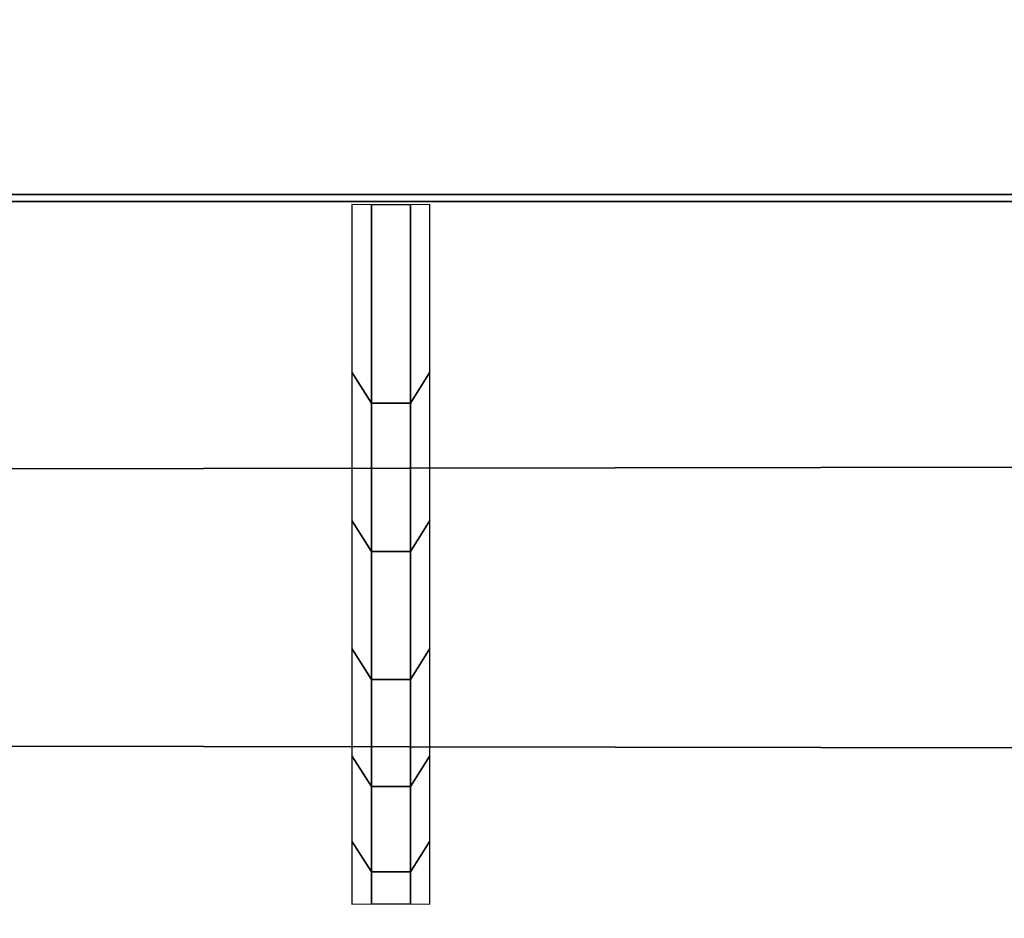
# Model space of a CAD drawing. Header units: inches. Extents: x 0 to 69, y -28.1 to 0.1.
# Tile 97 of 170: x 46.176 to 46.307, y -27.959 to -27.839. Entities that reach past the tile are written whole.
import ezdxf

# ---------------------------------------------------------------- set-up
doc = ezdxf.new("R2010")
doc.units = ezdxf.units.IN
doc.header["$LTSCALE"] = 0.03937
doc.header["$MEASUREMENT"] = 0
doc.layers.add('A-FURN-3-ST', color=151, linetype='Continuous')
doc.layers.add('A-FURN-3-STITCH', color=15, linetype='Continuous')

msp = doc.modelspace()

# ---------------------------------------------------------------- meshes
at = {"layer": 'A-FURN-3-ST'}
mesh = msp.add_polyface(dxfattribs=at)
corners = [(0.25, -0.49123, 5), (68.75, -27.51, 5), (0.25, -27.51, 5), (0.125, -0.49123, 5.03349), (0.125, -27.51, 5.03349), (0.25, -28.01, 5.5), (0.125, -27.97651, 5.5), (0.25, -27.97194, 5.30866), (0.125, -27.941, 5.32148), (0.25, -27.86356, 5.14645), (0.125, -27.83987, 5.17013), (0.25, -27.70134, 5.03806), (0.125, -27.68853, 5.069), (0.03349, -27.65351, 5.15355), (0.03349, -27.885, 5.5), (0.25, -28.01, 16.9), (0.125, -27.97651, 16.9), (0.25, -26.91, 18), (0.125, -26.91, 17.96651), (0.25, -27.1947, 17.96252), (0.125, -27.18603, 17.93017), (0.25, -27.46, 17.85263), (0.125, -27.44325, 17.82362), (0.25, -27.68782, 17.67782), (0.125, -27.66414, 17.65413), (0.25, -27.86263, 17.45), (0.125, -27.83362, 17.43325), (0.25, -27.97252, 17.1847), (0.125, -27.94017, 17.17603), (0.03349, -27.85178, 17.15235), (0.03349, -26.91, 17.875), (0.03349, -27.59943, 17.58943), (0.03349, -27.75438, 17.3875), (0.125, -1.1, 17.96651), (0.25, -1.1, 18), (68.75, -28.01, 16.9), (68.75, -27.97252, 17.1847), (68.75, -27.86263, 17.45), (68.75, -27.68782, 17.67782), (68.75, -27.46, 17.85263), (68.75, -27.1947, 17.96252), (68.75, -27.70134, 5.03806), (68.75, -27.86356, 5.14645), (68.75, -27.97194, 5.30866)]
mesh.append_faces([[corners[k] for k in face] for face in [(0, 1, 2), (3, 2, 4), (5, 6, 7), (7, 6, 8), (7, 8, 9), (9, 8, 10), (9, 10, 11), (11, 10, 12), (11, 12, 2), (2, 12, 4), (4, 12, 13), (14, 8, 6), (5, 15, 6), (6, 15, 16), (6, 16, 14), (17, 18, 19), (19, 18, 20), (19, 20, 21), (21, 20, 22), (21, 22, 23), (23, 22, 24), (23, 24, 25), (25, 24, 26), (25, 26, 27), (27, 26, 28), (27, 28, 15), (15, 28, 16), (16, 28, 29), (18, 30, 20), (24, 31, 32, 26), (26, 32, 29, 28), (33, 30, 18), (34, 18, 17), (15, 35, 27), (27, 36, 25), (25, 37, 23), (23, 38, 21), (21, 39, 19), (19, 40, 17), (5, 35, 15), (2, 1, 11), (11, 41, 9), (9, 42, 7), (7, 43, 5)]])
mesh = msp.add_polyface(dxfattribs=at)
corners = [(68.875, -0.49123, 5.03349), (68.96651, -27.51, 5.125), (68.875, -27.51, 5.03349), (68.75, -0.49123, 5), (68.75, -27.51, 5), (68.96651, -27.85646, 5.35649), (68.875, -27.97651, 5.5), (68.875, -27.941, 5.32148), (68.75, -28.01, 5.5), (68.75, -27.97194, 5.30866), (68.875, -27.83987, 5.17013), (68.75, -27.86356, 5.14645), (68.875, -27.68853, 5.069), (68.75, -27.70134, 5.03806), (68.96651, -27.65351, 5.15355), (68.96651, -27.77517, 5.23483), (68.96651, -27.885, 16.9), (68.875, -27.97651, 16.9), (68.75, -28.01, 16.9), (68.875, -27.94017, 17.17603), (68.75, -27.97252, 17.1847), (68.96651, -27.16235, 17.84178), (68.875, -26.91, 17.96651), (68.875, -27.18603, 17.93017), (68.75, -26.91, 18), (68.75, -27.1947, 17.96252), (68.875, -27.44325, 17.82362), (68.75, -27.46, 17.85263), (68.875, -27.66414, 17.65413), (68.75, -27.68782, 17.67782), (68.875, -27.83362, 17.43325), (68.75, -27.86263, 17.45), (68.875, -1.1, 17.96651), (0.25, -27.97252, 17.1847), (0.25, -27.86263, 17.45), (0.25, -27.68782, 17.67782), (0.25, -27.46, 17.85263), (0.25, -27.1947, 17.96252), (0.25, -26.91, 18), (0.25, -28.01, 5.5), (0.25, -27.70134, 5.03806), (0.25, -27.86356, 5.14645), (0.25, -27.97194, 5.30866), (68.75, -1.1, 18)]
mesh.append_faces([[corners[k] for k in face] for face in [(0, 1, 2), (3, 2, 4), (5, 6, 7), (7, 6, 8), (7, 8, 9), (7, 9, 10), (10, 9, 11), (10, 11, 12), (12, 11, 13), (12, 13, 2), (2, 13, 4), (2, 1, 12), (12, 14, 15, 10), (6, 16, 17), (6, 17, 8), (8, 17, 18), (16, 19, 17), (17, 19, 20), (17, 20, 18), (21, 22, 23), (22, 24, 23), (23, 24, 25), (23, 25, 26), (26, 25, 27), (26, 27, 28), (28, 27, 29), (28, 29, 30), (30, 29, 31), (30, 31, 19), (19, 31, 20), (32, 24, 22), (33, 18, 20), (34, 20, 31), (35, 31, 29), (36, 29, 27), (37, 27, 25), (38, 25, 24), (8, 18, 39), (40, 4, 13), (41, 13, 11), (42, 11, 9), (39, 9, 8), (24, 43, 38)]])
at = {"layer": 'A-FURN-3-STITCH'}
mesh = msp.add_polymesh((7, 4), dxfattribs=at)
for k, corner in enumerate([(46.22006, -27.95741, 17.23487), (46.22266, -27.95738, 17.23486), (46.22787, -27.95738, 17.23486), (46.23048, -27.95741, 17.23487), (46.22006, -27.94898, 17.27306), (46.22266, -27.95311, 17.27487), (46.22787, -27.95311, 17.27487), (46.23048, -27.94898, 17.27306), (46.22006, -27.93758, 17.31046), (46.22266, -27.94171, 17.31227), (46.22787, -27.94171, 17.31227), (46.23048, -27.93758, 17.31046), (46.22006, -27.92328, 17.34685), (46.22266, -27.92741, 17.34867), (46.22787, -27.92741, 17.34867), (46.23048, -27.92328, 17.34685), (46.22006, -27.90618, 17.38202), (46.22266, -27.91031, 17.38383), (46.22787, -27.91031, 17.38383), (46.23048, -27.90618, 17.38202), (46.22006, -27.88637, 17.41573), (46.22266, -27.8905, 17.41754), (46.22787, -27.8905, 17.41754), (46.23048, -27.88637, 17.41573), (46.22006, -27.86397, 17.44778), (46.22266, -27.86402, 17.4478), (46.22787, -27.86402, 17.4478), (46.23048, -27.86397, 17.44778)]):
    mesh.set_mesh_vertex(divmod(k, 4), corner)

doc.saveas('drawing.dxf')
